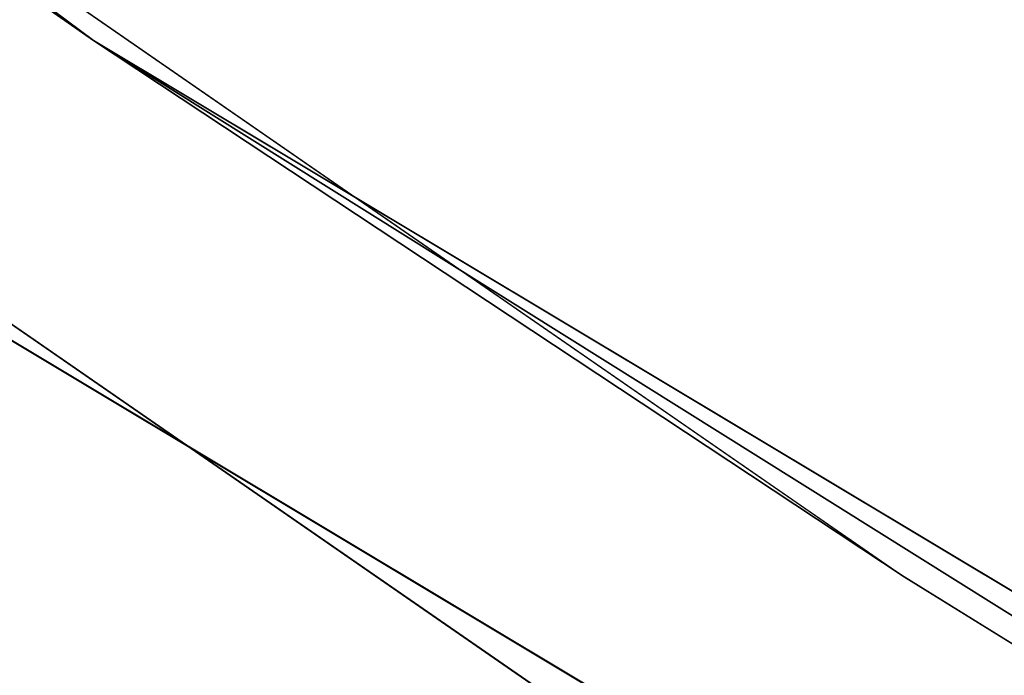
# Model space of a CAD drawing. Extents: x -950 to 950, y -950 to 950.
# Tile 15 of 256: x -511.39 to -501.54, y -769.21 to -762.65. Entities that reach past the tile are written whole.
import ezdxf

# ---------------------------------------------------------------- set-up
doc = ezdxf.new("R2010")
doc.units = 0
doc.layers.get('0').update_dxf_attribs({"color": 13, "linetype": 'CONTINUOUS'})

# ---------------------------------------------------------------- blocks, each defined once
blk = doc.blocks.new('OBJ_000001')
for p, q in [((-504.1892, -770.732, 7), (-543.2325, -743.72, 7)), ((-543.2325, -743.72, 30.1627), (-504.1892, -770.732, 30.1627))]:
    blk.add_line(p, q)
at = {"color": 8}
mesh = blk.add_polyface(dxfattribs=at)
corners = [(-543.2325, -743.72, 30.1627), (-504.1892, -770.732, 7), (-543.2325, -743.72, 7), (-504.1892, -770.732, 30.1627)]
mesh.append_faces([[corners[k] for k in face] for face in [(0, 1, 2), (1, 0, 3)]], dxfattribs={"vtx0": -1, "color": 8})
blk = doc.blocks.new('OBJ_000002')
for p, q in [((-510.6549, -762.854, 15.7901), (-583.7727, -708.4565, 15.7901)), ((-583.7727, -708.4565), (-510.6549, -762.854)), ((-510.6549, -762.854, 3), (-583.7727, -708.4565, 3)), ((-510.6549, -762.854, 38.9998), (-583.7727, -708.4565, 38.9998)), ((-541.4631, -741.2974), (-510.6549, -762.854, 15.7901)), ((-541.4631, -741.2974), (-502.5469, -768.2215)), ((-502.5469, -768.2215), (-510.6549, -762.854, 15.7901)), ((-463.1747, -792.5891), (-510.6549, -762.854, 15.7901)), ((-432.1758, -809.9114, 15.7901), (-510.6549, -762.854, 15.7901)), ((-510.6549, -762.854), (-432.1758, -809.9114)), ((-510.6549, -762.854, 3), (-510.6549, -762.854)), ((-432.1758, -809.9114, 3), (-510.6549, -762.854, 3)), ((-510.6549, -762.854, 15.7901), (-510.6549, -762.854, 38.9998)), ((-432.1758, -809.9114, 38.9998), (-510.6549, -762.854, 38.9998)), ((-512.3237, -765.347), (-433.5881, -812.5582)), ((-512.3237, -765.347, 38.9998), (-433.5881, -812.5582, 38.9998)), ((-433.5881, -812.5582, 3), (-512.3237, -765.347, 3)), ((-463.1747, -792.5891), (-502.5469, -768.2215))]:
    blk.add_line(p, q)
at = {"color": 2}
mesh = blk.add_polyface(dxfattribs=at)
corners = [(-583.7727, -708.4565, 15.7901), (-541.4631, -741.2974), (-510.6549, -762.854, 15.7901)]
mesh.append_faces([[corners[k] for k in face] for face in [(0, 1, 2)]], dxfattribs={"color": 2})
mesh = blk.add_polyface(dxfattribs=at)
corners = [(-510.6549, -762.854, 3), (-583.7727, -708.4565), (-510.6549, -762.854), (-583.7727, -708.4565, 3)]
mesh.append_faces([[corners[k] for k in face] for face in [(0, 1, 2), (1, 0, 3)]], dxfattribs={"vtx0": -1, "color": 2})
mesh = blk.add_polyface(dxfattribs=at)
corners = [(-510.6549, -762.854, 38.9998), (-583.7727, -708.4565, 15.7901), (-510.6549, -762.854, 15.7901), (-583.7727, -708.4565, 38.9998)]
mesh.append_faces([[corners[k] for k in face] for face in [(0, 1, 2), (1, 0, 3)]], dxfattribs={"vtx0": -1, "color": 2})
mesh = blk.add_polyface(dxfattribs=at)
corners = [(-510.6549, -762.854, 15.7901), (-541.4631, -741.2974), (-502.5469, -768.2215)]
mesh.append_faces([[corners[k] for k in face] for face in [(0, 1, 2)]], dxfattribs={"color": 2})
mesh = blk.add_polyface(dxfattribs=at)
corners = [(-510.6549, -762.854, 15.7901), (-502.5469, -768.2215), (-463.1747, -792.5891)]
mesh.append_faces([[corners[k] for k in face] for face in [(0, 1, 2)]], dxfattribs={"color": 2})
mesh = blk.add_polyface(dxfattribs=at)
corners = [(-510.6549, -762.854, 15.7901), (-463.1747, -792.5891), (-432.1758, -809.9114, 15.7901)]
mesh.append_faces([[corners[k] for k in face] for face in [(0, 1, 2)]], dxfattribs={"color": 2})
mesh = blk.add_polyface(dxfattribs=at)
corners = [(-432.1758, -809.9114, 3), (-510.6549, -762.854), (-432.1758, -809.9114), (-510.6549, -762.854, 3)]
mesh.append_faces([[corners[k] for k in face] for face in [(0, 1, 2), (1, 0, 3)]], dxfattribs={"vtx0": -1, "color": 2})
mesh = blk.add_polyface(dxfattribs=at)
corners = [(-432.1758, -809.9114, 38.9998), (-510.6549, -762.854, 15.7901), (-432.1758, -809.9114, 15.7901), (-510.6549, -762.854, 38.9998)]
mesh.append_faces([[corners[k] for k in face] for face in [(0, 1, 2), (1, 0, 3)]], dxfattribs={"vtx0": -1, "color": 2})
mesh = blk.add_polyface(dxfattribs=at)
corners = [(-512.3237, -765.347, 38.9998), (-433.5881, -812.5582, 3), (-512.3237, -765.347, 3), (-433.5881, -812.5582, 38.9998)]
mesh.append_faces([[corners[k] for k in face] for face in [(0, 1, 2), (1, 0, 3)]], dxfattribs={"vtx0": -1, "color": 2})
blk = doc.blocks.new('SKPC51C')
for name in ['OBJ_000001', 'OBJ_000002']:
    blk.add_blockref(name, (0, 0))

msp = doc.modelspace()

# ---------------------------------------------------------------- block references
msp.add_blockref('SKPC51C', (0, 0))

doc.saveas('drawing.dxf')
